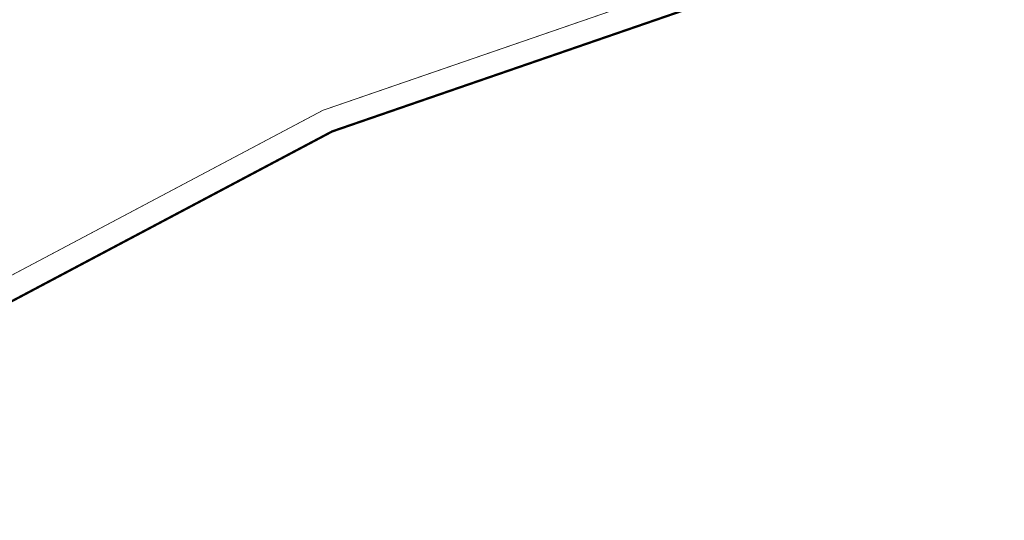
# Model space of a CAD drawing. Header units: millimetres. Extents: x -1402 to -179, y -280 to 6164.
# Tile 132 of 212: x -650 to -521, y 2959 to 3024. Entities that reach past the tile are written whole.
import ezdxf

# ---------------------------------------------------------------- set-up
doc = ezdxf.new("R2010")
doc.units = ezdxf.units.MM
doc.linetypes.add('AJN-Limite', pattern=[1.25, 0.5, -0.25, 0, -0.25, 0, -0.25])
doc.linetypes.add('DASH', pattern=[0.35, 0.25, -0.1])
doc.layers.add('AJN-8-251-H', color=251, linetype='CONTINUOUS')
doc.layers.add('GEO-1-LIM-V', color=10, linetype='AJN-Limite', lineweight=25)

msp = doc.modelspace()

# ---------------------------------------------------------------- linework, layer by layer
at = {"layer": 'AJN-8-251-H', "linetype": 'Continuous', "flags": 128}
msp.add_lwpolyline([(-726.9415530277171, 3003.322463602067, 0.01303936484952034), (-725.5052540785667, 3002.501188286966, 0.210806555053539), (-704.6584732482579, 2999.707714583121, 0.1002568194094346), (-663.3870994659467, 3021.307907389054, 0.1140038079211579), (-646.8717869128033, 3044.610640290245, -0.01582437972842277), (-645.1025573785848, 3048.934915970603, -0.02495373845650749), (-642.9740523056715, 3053.030524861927, -0.1891928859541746), (-616.996911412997, 3073.442968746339)], format="xyb", dxfattribs=at)
at = {"layer": 'GEO-1-LIM-V', "linetype": 'DASH', "ltscale": 5, "const_width": 0.1}
msp.add_lwpolyline([(-703.20666054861, 2962.79077702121), (-610.0956545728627, 3012.132624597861), (-527.4439945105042, 3040.620001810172), (-431.1729879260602, 3060.563702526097)], dxfattribs=at)
at = {"layer": 'GEO-1-LIM-V', "linetype": 'Continuous', "ltscale": 25, "const_width": 0.3}
msp.add_lwpolyline([(-704.2163303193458, 2958.860527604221), (-608.897289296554, 3009.372468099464), (-526.647689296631, 3037.721268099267), (-430.2313892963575, 3057.695068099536)], dxfattribs=at)

doc.saveas('drawing.dxf')
